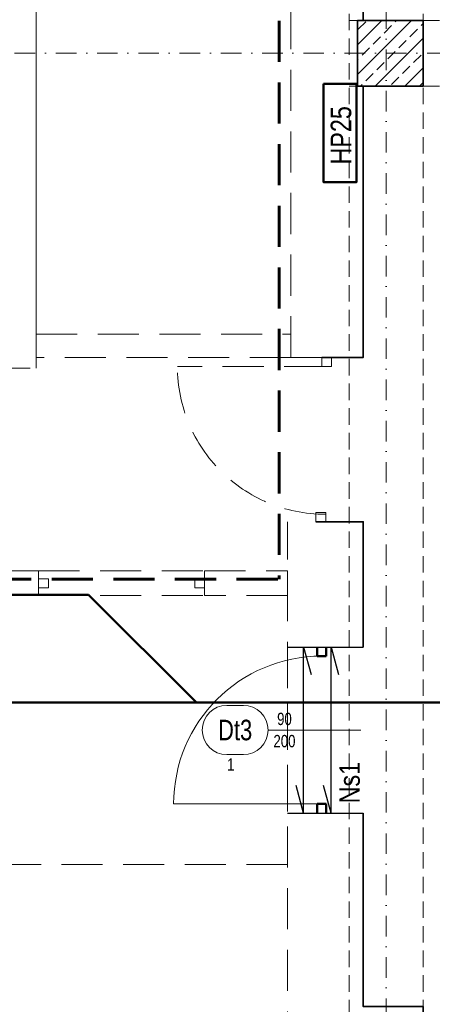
# Model space of a CAD drawing. Header units: millimetres. Extents: x -96593 to 66336, y -23969 to 7139.
# Tile 103 of 256: x -90648 to -90397, y -1192 to -593. Entities that reach past the tile are written whole.
import ezdxf
from ezdxf.enums import TextEntityAlignment as Align

# ---------------------------------------------------------------- set-up
doc = ezdxf.new("R2010")
doc.units = ezdxf.units.MM
for name, pattern in [('DASHDOT', [1, 0.5, -0.25, 0, -0.25]), ('DASHED', [0.75, 0.5, -0.25]), ('DASHEDX2', [1.5, 1, -0.5])]:
    doc.linetypes.add(name, pattern=pattern)
for name, color, linetype, lineweight in [('!MARIUSZ', 220, 'Continuous', 35), ('BA_drz', 7, 'Continuous', 18), ('BA_KS_ist.', 34, 'Continuous', 50), ('BA_sym', 7, 'Continuous', 18), ('BA_txc', 1, 'Continuous', 18), ('BA_txs', 2, 'Continuous', 18), ('mm_punktwstawienia', 1, 'Continuous', 50), ('PG_KONSTRUKCJA', 5, 'Continuous', 35), ('PG_OSIE', 1, 'DASHDOT', 18), ('PG_PODCIĄGI', 1, 'DASHED', 18), ('PG_PRZERYWANE_ŚREDNIE', 1, 'DASHEDX2', 18), ('PG_SZRAF', 1, 'Continuous', 18), ('PG_WIDOKOWE_CIENKIE', 1, 'Continuous', 18), ('PG_ŚCIANY_SŁUPY', 4, 'Continuous', 35), ('Wymiarowa zewnętrzna', 50, 'Continuous', 18)]:
    doc.layers.add(name, color=color, linetype=linetype, lineweight=lineweight)
doc.layers.add('BA_pom', color=6, linetype='Continuous', lineweight=18, plot=False)
doc.styles.add('BIKTS', font='bikromsw.shx', dxfattribs={"width": 0.85})

# ---------------------------------------------------------------- blocks, each defined once
blk = doc.blocks.new('A$C243F7E6F')
at = {"layer": 'PG_SZRAF'}
h = blk.add_hatch(dxfattribs=at)
h.set_pattern_fill('ANSI33', color=256, scale=2)
h.set_pattern_definition([(45, (-6891.598, -2675.306), (-8.980256, 8.980256), []), (45, (-6882.618, -2675.306), (-8.980256, 8.980256), [6.35, -3.175])])
h.paths.add_polyline_path([(0, 0), (40, 0), (40, -40), (0, -40)])
at = {"layer": 'PG_KONSTRUKCJA'}
blk.add_lwpolyline([(0, 0), (40, 0), (40, -40), (0, -40), (0, 0)], dxfattribs=at)
blk = doc.blocks.new('dr1h901')
at = {"color": 0}
blk.add_line((-0.5, 0), (-0.5, 1), dxfattribs=at)
blk.add_line((0, 0.3622), (0, -0.2655))
blk.add_arc((-0.5, 0), 1, 0, 90, dxfattribs=at)
blk = doc.blocks.new('symdrz')
blk.add_lwpolyline([(-10, -30, -1), (-10, 30), (10, 30, -1), (10, -30)], format="xyb", close=True)
at = {"style": 'BIKTS', "width": 0.8}
blk.add_attdef('SZERDRZ', text='', height=25, dxfattribs=at).set_placement((77.1, 8.8), align=Align.CENTER)
blk.add_attdef('SYMDRZ', text='', height=25, dxfattribs=at).set_placement((0, 0), align=Align.MIDDLE)
blk.add_attdef('WYSDRZ', text='', height=25, dxfattribs=at).set_placement((77.1, -9.5), align=Align.TOP_CENTER)
blk = doc.blocks.new('A$C2E197AD3')
at = {"layer": '!MARIUSZ', "color": 252, "linetype": 'DASHED', "lineweight": 0, "ltscale": 50}
for p, q in [((908.09, 1522.5), (889.34, 1522.5)), ((908.09, 1522.5), (914.09, 1522.5)), ((908.09, 1517), (908.09, 1522.5)), ((914.09, 1522.5), (914.09, 1517)), ((914.09, 1517), (908.09, 1517)), ((904.59, 1428), (910.59, 1428)), ((904.59, 1422.5), (904.59, 1428)), ((910.59, 1428), (910.59, 1422.5)), ((910.59, 1422.5), (904.59, 1422.5)), ((735.84, 1392.5), (836.84, 1392.5)), ((735.84, 1387.75), (741.84, 1387.75)), ((735.84, 1382.25), (735.84, 1387.75)), ((741.84, 1387.75), (741.84, 1382.25)), ((830.84, 1387.75), (836.84, 1387.75)), ((830.84, 1382.25), (830.84, 1387.75)), ((836.84, 1387.75), (836.84, 1382.25)), ((741.84, 1382.25), (735.84, 1382.25)), ((836.84, 1382.25), (830.84, 1382.25)), ((735.84, 1377.5), (836.84, 1377.5)), ((887.34, 1346.25), (887.34, 1245.25))]:
    blk.add_line(p, q, dxfattribs=at)
at = {"layer": '!MARIUSZ', "color": 252, "linetype": 'DASHED', "lineweight": 0, "ltscale": 50, "extrusion": (0, 0, -1)}
blk.add_line((910.34, 1517), (820.34, 1517), dxfattribs=at)
at = {"layer": '!MARIUSZ', "color": 252, "linetype": 'DASHED', "lineweight": 0, "ltscale": 50}
for points in [[(887.59, 2038.5), (734.84, 2038.5), (734.34, 2161.5), (674.84, 2161.5), (674.84, 2154), (676.84, 2154), (676.84, 2131.5), (705.84, 2131.5), (705.84, 1516), (734.34, 1516), (734.34, 2008.5), (887.34, 2008.5), (887.59, 2038.5)], [(734.34, 2008.5), (734.34, 1536.5), (889.34, 1536.5)], [(889.34, 1522.5), (889.34, 1907.5)], [(887.34, 649.5), (887.34, 1422.5)], [(887.34, 1214), (716.34, 1214), (716.34, 1125), (284.84, 1125), (284.84, 1402.25), (211.84, 1402.25), (211.84, 1125), (211.84, 1091.5), (846.34, 1091.5), (846.34, 649.5), (933.34, 649.5)]]:
    blk.add_lwpolyline(points, dxfattribs=at)
for points in [[(734.34, 1536.5), (889.34, 1536.5), (889.34, 1522.5), (734.34, 1522.5)], [(735.84, 1392.5), (284.84, 1392.5), (284.84, 1377.5), (735.84, 1377.5)], [(836.84, 1392.5), (887.34, 1392.5), (887.34, 1377.5), (836.84, 1377.5)]]:
    blk.add_lwpolyline(points, close=True, dxfattribs=at)
at = {"layer": '!MARIUSZ', "color": 252, "linetype": 'DASHED', "lineweight": 0, "ltscale": 50, "extrusion": (0, 0, -1)}
blk.add_ellipse((910.34, 1517), major_axis=(-63.64, 63.64), ratio=1, start_param=3.926991, end_param=5.497787, dxfattribs=at)
at = {"color": 252}
for p, q in [((929.22, 1689), (909.22, 1689)), ((909.22, 1689), (909.22, 1629)), ((905.29, 1340.75), (905.29, 1346.25)), ((910.79, 1346.25), (910.79, 1340.75)), ((910.79, 1340.75), (905.29, 1340.75)), ((905.29, 1245.25), (905.29, 1250.75)), ((905.29, 1250.75), (910.79, 1250.75)), ((910.79, 1250.75), (910.79, 1245.25))]:
    blk.add_line(p, q, dxfattribs=at)
blk.add_lwpolyline([(909.22, 1689), (929.22, 1689), (929.22, 1629), (909.22, 1629)], close=True, dxfattribs=at)
at = {"layer": 'PG_OSIE', "color": 252, "ltscale": 25}
for points in [[(947.34, 3165.56), (947.34, 314.74)], [(696.17, 1707.5), (2976.42, 1707.5)]]:
    blk.add_lwpolyline(points, dxfattribs=at)
at = {"layer": 'PG_PODCIĄGI', "color": 252, "ltscale": 20}
for points in [[(924.84, 2946.5), (924.84, 472.5)], [(969.84, 2946.5), (969.84, 472.5)], [(924.84, 1727.5), (2778.84, 1727.5)], [(924.84, 1687.5), (2778.84, 1687.5)]]:
    blk.add_lwpolyline(points, dxfattribs=at)
at = {"layer": 'PG_PRZERYWANE_ŚREDNIE', "color": 252, "lineweight": 60, "ltscale": 25}
for points in [[(869.01, 2987.77), (869.01, 1989.75), (882.25, 1989.75), (882.25, 1387.55)], [(811.96, 406.39), (811.96, 1101.36), (256.35, 1101.36), (256.35, 1387.55), (882.25, 1387.55)]]:
    blk.add_lwpolyline(points, dxfattribs=at)
at = {"layer": 'PG_WIDOKOWE_CIENKIE', "color": 252}
blk.add_lwpolyline([(909.22, 1689), (929.22, 1689), (929.22, 1629), (909.22, 1629)], close=True, dxfattribs=at)
at = {"layer": 'PG_ŚCIANY_SŁUPY', "color": 252}
for points in [[(904.84, 1907.5), (911.34, 1907.5), (933.34, 1907.5), (933.34, 1727.5), (969.84, 1727.5), (969.84, 1687.5), (933.34, 1687.5), (933.34, 1522.5), (908.09, 1522.5)], [(904.59, 1422.5), (933.34, 1422.5), (933.34, 1346.25)], [(933.34, 1245.25), (933.34, 1127.5), (969.84, 1127.5), (969.84, 1087.5), (933.34, 1087.5), (933.34, 649.5)]]:
    blk.add_lwpolyline(points, dxfattribs=at)
at = {"layer": 'Wymiarowa zewnętrzna', "color": 252, "lineweight": 30}
for p, q in [((887.34, 1346.25), (933.34, 1346.25)), ((897.11, 1245.25), (897.11, 1346.25)), ((897.11, 1346.25), (901.72, 1329.47)), ((913.81, 1245.25), (913.81, 1346.25)), ((913.81, 1346.25), (918.42, 1329.47)), ((897.11, 1245.25), (892.5, 1262.03)), ((913.81, 1245.25), (909.2, 1262.03)), ((887.34, 1245.25), (933.34, 1245.25))]:
    blk.add_line(p, q, dxfattribs=at)
at = {"layer": 'BA_drz', "color": 252, "xscale": 90, "yscale": 90, "zscale": -90, "rotation": 89.99999999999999}
blk.add_blockref('dr1h901', (908.04, 1295.75), dxfattribs=at)
at = {"layer": 'BA_sym', "color": 252}
ref = blk.add_blockref('symdrz', (855.44, 1295.75), dxfattribs=dict(at, xscale=-0.5000000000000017, yscale=0.5000000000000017, zscale=0.5000000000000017, rotation=359.9999952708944))
ref.add_attrib('Symdrz', 'Dt3', dxfattribs={"height": 12.5, "rotation": 360, "style": 'BIKTS', "width": 0.8}).set_placement((855.44, 1295.75), align=Align.MIDDLE_CENTER)
ref.add_attrib('Szerdrz', '90', dxfattribs={"layer": 'BA_txc', "height": 7.5, "rotation": 360, "style": 'BIKTS', "width": 0.8}).set_placement((885.44, 1302.5), align=Align.MIDDLE_CENTER)
ref.add_attrib('Wysdrz', '200', dxfattribs={"layer": 'BA_txc', "height": 7.5, "rotation": 360, "style": 'BIKTS', "width": 0.8}).set_placement((885.44, 1289), align=Align.MIDDLE_CENTER)
ref.add_attrib('Sztuk', '1', (850.58, 1271), dxfattribs={"layer": 'BA_pom', "height": 7.5, "rotation": 360, "style": 'BIKTS', "width": 0.8})
at = {"layer": 'PG_KONSTRUKCJA', "color": 252}
blk.add_blockref('A$C243F7E6F', (929.84, 1727.5), dxfattribs=at)
at = {"layer": 'BA_txs', "color": 252, "style": 'BIKTS', "width": 0.85}
for s, p in [('HP25', (926.07, 1639.8)), ('Ns1', (931.27, 1251.1))]:
    blk.add_text(s, height=12.5, rotation=90, dxfattribs=at).set_placement(p)

msp = doc.modelspace()

# ---------------------------------------------------------------- linework, layer by layer
at = {"layer": 'BA_KS_ist.', "color": 30, "linetype": 'Continuous', "ltscale": 25}
for p, q in [((-90733.01, -942.75), (-90605.71, -942.75)), ((-90605.71, -942.75), (-90540.18, -1008.2))]:
    msp.add_line(p, q, dxfattribs=at)
at = {"layer": 'BA_KS_ist.', "linetype": 'Continuous', "ltscale": 25}
msp.add_line((-90657.61, -1008.2), (-90146.66, -1008.2), dxfattribs=at)

# ---------------------------------------------------------------- block references
at = {"layer": 'mm_punktwstawienia', "lineweight": 60}
msp.add_blockref('A$C2E197AD3', (-91372.02, -2320.7), dxfattribs=at)

# ---------------------------------------------------------------- texts
at = {"layer": 'BA_txs', "color": 252, "style": 'BIKTS', "width": 0.85}
msp.add_text('HP25', height=12.5, rotation=90, dxfattribs=at).set_placement((-90445.95, -680.9))

doc.saveas('drawing.dxf')
